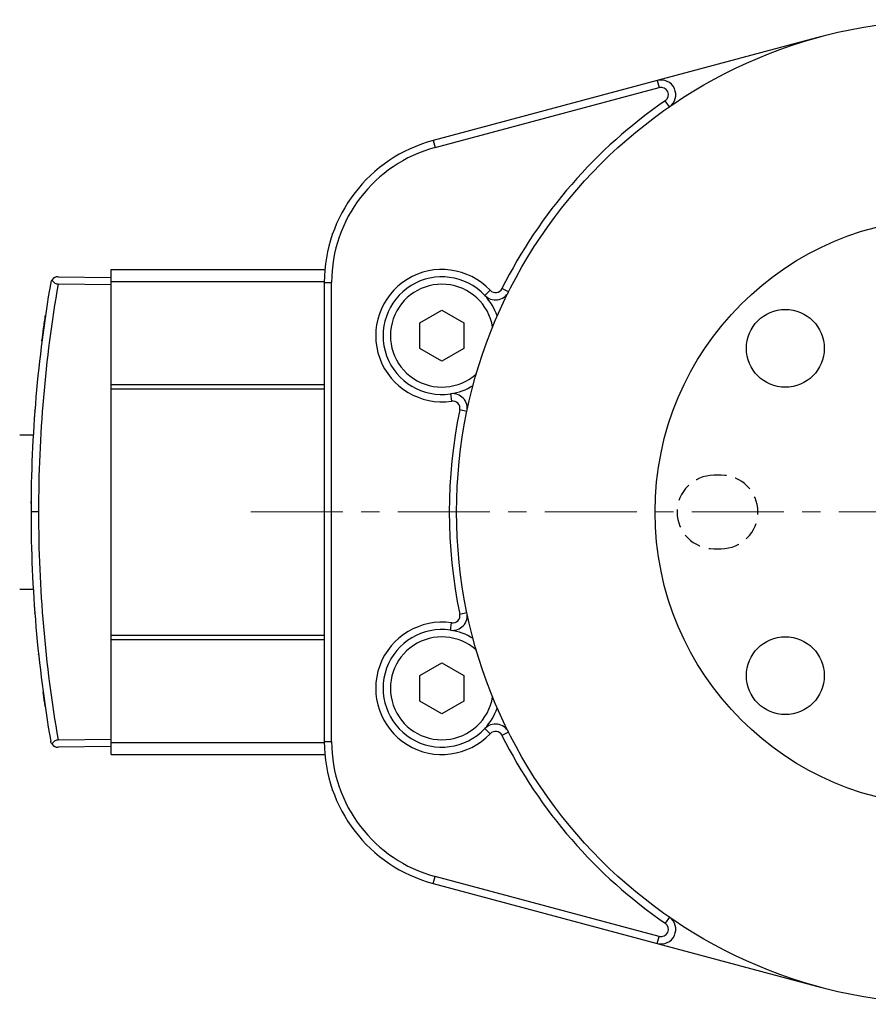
# Model space of a CAD drawing. Header units: inches. Extents: x 0 to 5766, y -2164 to 1330.
# Tile 80 of 217: x 4266 to 4324, y -1115 to -1048. Entities that reach past the tile are written whole.
import ezdxf

# ---------------------------------------------------------------- set-up
doc = ezdxf.new("R2010")
doc.units = ezdxf.units.IN
doc.header["$MEASUREMENT"] = 0
doc.linetypes.add('CENTER', pattern=[2, 1.25, -0.25, 0.25, -0.25])
doc.linetypes.add('HIDDEN', pattern=[0.375, 0.25, -0.125])
for name, color, linetype, lineweight in [('AM_7', 4, 'CENTER', 15), ('可見 (ISO)', 7, 'Continuous', 25), ('窄部可見 (ISO)', 7, 'Continuous', 25)]:
    doc.layers.add(name, color=color, linetype=linetype, lineweight=lineweight)

msp = doc.modelspace()

# ---------------------------------------------------------------- linework, layer by layer
at = {"color": 1, "linetype": 'HIDDEN', "lineweight": 25, "ltscale": 5}
for p, q in [((4313.97, -1078.598), (4313.47, -1078.598)), ((4313.47, -1083.598), (4313.97, -1083.598))]:
    msp.add_line(p, q, dxfattribs=at)
at = {"color": 7}
for centre, radius in [((4329.47, -1081.098), 20), ((4318.333, -1069.961), 2.65), ((4318.333, -1092.235), 2.65)]:
    msp.add_circle(centre, radius, dxfattribs=at)
at = {"color": 1, "linetype": 'HIDDEN', "lineweight": 25, "ltscale": 5}
for centre, start, end in [((4313.47, -1081.098), 90, 270), ((4313.97, -1081.098), 270, 90)]:
    msp.add_arc(centre, 2.5, start, end, dxfattribs=at)
at = {"layer": 'AM_7', "ltscale": 5}
msp.add_line((4281.97, -1081.098), (4376.97, -1081.098), dxfattribs=at)
at = {"layer": '可見 (ISO)'}
for p, q in [((4320.799, -1048.74), (4309.618, -1051.736)), ((4309.618, -1051.736), (4294.382, -1055.818)), ((4294.511, -1056.301), (4309.747, -1052.219)), ((4272.47, -1065.42), (4272.47, -1064.598)), ((4272.47, -1064.598), (4287.008, -1064.598)), ((4268.86, -1065.085), (4272.47, -1065.148)), ((4272.47, -1065.648), (4268.86, -1065.585)), ((4272.47, -1072.42), (4272.47, -1065.42)), ((4272.47, -1065.42), (4286.97, -1065.42)), ((4286.97, -1065.477), (4286.97, -1096.719)), ((4287.47, -1096.719), (4287.47, -1065.477)), ((4293.47, -1068.232), (4294.97, -1067.366)), ((4294.97, -1067.366), (4296.47, -1068.232)), ((4293.47, -1069.964), (4293.47, -1068.232)), ((4296.47, -1068.232), (4296.47, -1069.964)), ((4294.97, -1070.83), (4293.47, -1069.964)), ((4296.47, -1069.964), (4294.97, -1070.83)), ((4272.47, -1072.72), (4272.47, -1072.42)), ((4272.47, -1072.42), (4286.97, -1072.42)), ((4272.47, -1089.476), (4272.47, -1072.72)), ((4272.47, -1072.72), (4286.97, -1072.72)), ((4267.25, -1074.598), (4267.25, -1074.617)), ((4267.251, -1074.598), (4267.25, -1074.598)), ((4266.25, -1075.848), (4267.171, -1075.848)), ((4266.25, -1086.348), (4267.171, -1086.348)), ((4267.25, -1087.579), (4267.25, -1087.598)), ((4267.251, -1087.598), (4267.25, -1087.598)), ((4272.47, -1089.776), (4272.47, -1089.476)), ((4272.47, -1089.476), (4286.97, -1089.476)), ((4272.47, -1096.776), (4272.47, -1089.776)), ((4272.47, -1089.776), (4286.97, -1089.776)), ((4293.47, -1092.232), (4294.97, -1091.366)), ((4294.97, -1091.366), (4296.47, -1092.232)), ((4293.47, -1093.964), (4293.47, -1092.232)), ((4296.47, -1092.232), (4296.47, -1093.964)), ((4294.97, -1094.83), (4293.47, -1093.964)), ((4296.47, -1093.964), (4294.97, -1094.83)), ((4268.86, -1096.611), (4272.47, -1096.548)), ((4272.47, -1097.598), (4272.47, -1096.776)), ((4272.47, -1096.776), (4286.97, -1096.776)), ((4272.47, -1097.048), (4268.86, -1097.111)), ((4272.47, -1097.598), (4287.008, -1097.598)), ((4309.747, -1109.978), (4294.511, -1105.895)), ((4294.382, -1106.378), (4309.618, -1110.461)), ((4309.618, -1110.461), (4320.799, -1113.457))]:
    msp.add_line(p, q, dxfattribs=at)
msp.add_circle((4329.47, -1081.098), 33.5, dxfattribs=at)
for centre, radius, start, end in [((4309.877, -1052.702), 1, 304.60486, 105), ((4309.877, -1052.702), 0.5, 304.60486, 105), ((4329.47, -1081.098), 34, 124.60486, 153.43906), ((4296.97, -1065.477), 10, 105, 180), ((4296.97, -1065.477), 9.5, 105, 180), ((4294.97, -1069.098), 4.5, 43.26168, 278.3803), ((4268.852, -1065.585), 0.5, 89, 143.94785), ((4294.97, -1069.098), 4, 43.26168, 278.3803), ((4294.97, -1069.098), 3.5, 9.53452, 312.10746), ((4298.611, -1065.671), 0.5, 223.26168, 333.43906), ((4298.611, -1065.671), 1, 223.26168, 333.43906), ((4294.97, -1069.098), 4, 19.53876, 43.26168), ((4294.97, -1069.098), 4, 278.3803, 302.10322), ((4295.698, -1074.045), 1, 348.20293, 98.3803), ((4295.698, -1074.045), 0.5, 348.20293, 98.3803), ((4329.47, -1081.098), 34, 168.20293, 191.79707), ((4295.698, -1088.151), 1, 261.6197, 11.79707), ((4295.698, -1088.151), 0.5, 261.6197, 11.79707), ((4294.97, -1093.098), 4.5, 81.6197, 316.73832), ((4294.97, -1093.098), 4, 81.6197, 316.73832), ((4294.97, -1093.098), 4, 57.89678, 81.6197), ((4294.97, -1093.098), 3.5, 47.89254, 350.46548), ((4294.97, -1093.098), 4, 316.73832, 340.46124), ((4298.611, -1096.525), 1, 26.56094, 136.73832), ((4298.611, -1096.525), 0.5, 26.56094, 136.73832), ((4296.97, -1096.719), 10, 180, 255), ((4296.97, -1096.719), 9.5, 180, 255), ((4329.47, -1081.098), 34, 206.56094, 235.39514), ((4268.852, -1096.611), 0.5, 216.05215, 271), ((4309.877, -1109.495), 1, 255, 55.39514), ((4309.877, -1109.495), 0.5, 255, 55.39514)]:
    msp.add_arc(centre, radius, start, end, dxfattribs=at)
for centre, major_axis, ratio, start_param, end_param in [((4268.847, -1065.584), (-0.141, -0.477), 0.995312, 4.369207, 4.829256), ((4358.493, -1081.098), (0, 91.487), 0.999849, 1.399461, 1.570796), ((4358.493, -1081.098), (0, 91.487), 0.999849, 1.570796, 1.742132)]:
    msp.add_ellipse(centre, major_axis=major_axis, ratio=ratio, start_param=start_param, end_param=end_param, dxfattribs=at)
for points, knots in [([(4268.448, -1065.291), (4268.459, -1065.328), (4268.477, -1065.365), (4268.523, -1065.432), (4268.55, -1065.463), (4268.62, -1065.518), (4268.662, -1065.542), (4268.735, -1065.567), (4268.76, -1065.574), (4268.81, -1065.582), (4268.835, -1065.585), (4268.86, -1065.585)], [0.000001, 0.000001, 0.000001, 0.000001, 0.01628047, 0.01628047, 0.03135216, 0.03135216, 0.04744189, 0.04744189, 0.05543057, 0.05543057, 0.06301774, 0.06301774, 0.06301774, 0.06301774]), ([(4267.763, -1069.459), (4267.798, -1069.182), (4267.837, -1068.889), (4267.919, -1068.3), (4267.962, -1067.996), (4268.004, -1067.714)], [0, 0, 0, 0, 0.0872878, 0.0872878, 0.1785997, 0.1785997, 0.1785997, 0.1785997]), ([(4267.536, -1071.389), (4267.536, -1071.389), (4267.536, -1071.389), (4267.537, -1071.387), (4267.537, -1071.385), (4267.537, -1071.382), (4267.537, -1071.382), (4267.537, -1071.381), (4267.537, -1071.381), (4267.537, -1071.381), (4267.537, -1071.381), (4267.537, -1071.381), (4267.537, -1071.381), (4267.537, -1071.381), (4267.537, -1071.381), (4267.537, -1071.381)], [0.03167764, 0.03167764, 0.03167764, 0.03167764, 0.03790427, 0.03790427, 0.04735416, 0.04735416, 0.04912573, 0.04912573, 0.04979007, 0.04979007, 0.05003919, 0.05003919, 0.05013261, 0.05013261, 0.05015244, 0.05015244, 0.05015244, 0.05015244]), ([(4267.277, -1074.247), (4267.277, -1074.247), (4267.277, -1074.247), (4267.277, -1074.246), (4267.277, -1074.245), (4267.277, -1074.241), (4267.277, -1074.239), (4267.278, -1074.23), (4267.278, -1074.226), (4267.278, -1074.222), (4267.278, -1074.221), (4267.278, -1074.221)], [0, 0, 0, 0, 0.00048828, 0.00048828, 0.00439455, 0.00439455, 0.01220717, 0.01220717, 0.04346505, 0.04346505, 0.05664161, 0.05664161, 0.05664161, 0.05664161]), ([(4267.278, -1087.975), (4267.278, -1087.975), (4267.278, -1087.974), (4267.278, -1087.974), (4267.278, -1087.973), (4267.278, -1087.968), (4267.277, -1087.961), (4267.277, -1087.949), (4267.277, -1087.949), (4267.277, -1087.948), (4267.277, -1087.948), (4267.277, -1087.948), (4267.277, -1087.948), (4267.277, -1087.948)], [0.03709141, 0.03709141, 0.03709141, 0.03709141, 0.03863998, 0.03863998, 0.05156371, 0.05156371, 0.09034804, 0.09034804, 0.09216536, 0.09216536, 0.09225054, 0.09225054, 0.09227034, 0.09227034, 0.09227034, 0.09227034]), ([(4267.537, -1090.813), (4267.537, -1090.81), (4267.536, -1090.809), (4267.536, -1090.807), (4267.536, -1090.806), (4267.536, -1090.806)], [0, 0, 0, 0, 0.01056802, 0.01056802, 0.0170899, 0.0170899, 0.0170899, 0.0170899]), ([(4267.98, -1094.322), (4267.94, -1094.045), (4267.898, -1093.751), (4267.854, -1093.428), (4267.85, -1093.395), (4267.845, -1093.362)], [0, 0, 0, 0, 0.087812, 0.087812, 0.09776505, 0.09776505, 0.09776505, 0.09776505]), ([(4268.278, -1096.218), (4268.278, -1096.218), (4268.277, -1096.217), (4268.277, -1096.216), (4268.277, -1096.215), (4268.277, -1096.213), (4268.277, -1096.213), (4268.277, -1096.212), (4268.277, -1096.212), (4268.277, -1096.211), (4268.277, -1096.211), (4268.276, -1096.211), (4268.276, -1096.211), (4268.276, -1096.211), (4268.276, -1096.211), (4268.276, -1096.211)], [0.03708182, 0.03708182, 0.03708182, 0.03708182, 0.04122286, 0.04122286, 0.04853901, 0.04853901, 0.05128229, 0.05128229, 0.05231101, 0.05231101, 0.05269678, 0.05269678, 0.05273295, 0.05273295, 0.05275274, 0.05275274, 0.05275274, 0.05275274]), ([(4268.294, -1096.317), (4268.294, -1096.317), (4268.294, -1096.317), (4268.294, -1096.316), (4268.294, -1096.315), (4268.294, -1096.313), (4268.294, -1096.313), (4268.293, -1096.312), (4268.293, -1096.312), (4268.293, -1096.311), (4268.293, -1096.311), (4268.293, -1096.311), (4268.293, -1096.311), (4268.293, -1096.311), (4268.293, -1096.311), (4268.293, -1096.311)], [0.03710347, 0.03710347, 0.03710347, 0.03710347, 0.04120406, 0.04120406, 0.04847884, 0.04847884, 0.05120662, 0.05120662, 0.05222953, 0.05222953, 0.05261311, 0.05261311, 0.05275696, 0.05275696, 0.05277045, 0.05277045, 0.05277045, 0.05277045]), ([(4268.448, -1096.905), (4268.425, -1096.874), (4268.406, -1096.841), (4268.38, -1096.78), (4268.371, -1096.753), (4268.363, -1096.716), (4268.361, -1096.706), (4268.359, -1096.696)], [-0.02749976, -0.02749976, -0.02749976, -0.02749976, -0.0118446, -0.0118446, 0, 0, 0.00422445, 0.00422445, 0.00422445, 0.00422445]), ([(4268.86, -1096.611), (4268.835, -1096.611), (4268.81, -1096.614), (4268.76, -1096.622), (4268.735, -1096.629), (4268.662, -1096.654), (4268.62, -1096.678), (4268.55, -1096.733), (4268.523, -1096.764), (4268.477, -1096.831), (4268.459, -1096.868), (4268.448, -1096.905)], [0.00000013, 0.00000013, 0.00000013, 0.00000013, 0.00755658, 0.00755658, 0.01551346, 0.01551346, 0.03152563, 0.03152563, 0.04651129, 0.04651129, 0.06269655, 0.06269655, 0.06269655, 0.06269655])]:
    msp.add_open_spline(points, degree=3, knots=knots, dxfattribs=at)
msp.add_open_spline([(4267.022, -1080.52), (4267.022, -1080.467), (4267.022, -1080.414), (4267.023, -1080.361)], degree=3, dxfattribs=at)
at = {"layer": '窄部可見 (ISO)'}
for p, q in [((4309.618, -1051.736), (4309.747, -1052.219)), ((4310.445, -1053.525), (4310.161, -1053.113)), ((4294.382, -1055.818), (4294.511, -1056.301)), ((4286.97, -1065.477), (4287.47, -1065.477)), ((4299.505, -1066.119), (4299.058, -1065.895)), ((4297.883, -1066.357), (4298.247, -1066.014)), ((4295.553, -1073.055), (4295.626, -1073.55)), ((4296.677, -1074.249), (4296.188, -1074.147)), ((4267.528, -1081.098), (4267.02, -1081.098)), ((4296.188, -1088.049), (4296.677, -1087.947)), ((4295.553, -1089.141), (4295.626, -1088.646)), ((4297.883, -1095.839), (4298.247, -1096.182)), ((4299.505, -1096.078), (4299.058, -1096.301)), ((4286.97, -1096.719), (4287.47, -1096.719)), ((4294.382, -1106.378), (4294.511, -1105.895)), ((4310.445, -1108.672), (4310.161, -1109.083)), ((4309.618, -1110.461), (4309.747, -1109.978))]:
    msp.add_line(p, q, dxfattribs=at)
for centre, major_axis, ratio, start_param, end_param in [((4336.614, -1079.216), (-6.784, -78.998), 0.870289, 4.614054, 4.810741), ((4268.453, -1066.141), (-0.197, 0.033), 0.950561, 0, 0.010154), ((4267.475, -1074.277), (-0.199, 0.015), 0.994059, 0, 0.045188), ((4336.614, -1082.98), (6.784, -78.998), 0.870289, 4.614037, 4.810724), ((4267.75, -1090.924), (-0.199, -0.022), 0.947987, 0, 0.043605)]:
    msp.add_ellipse(centre, major_axis=major_axis, ratio=ratio, start_param=start_param, end_param=end_param, dxfattribs=at)

doc.saveas('drawing.dxf')
